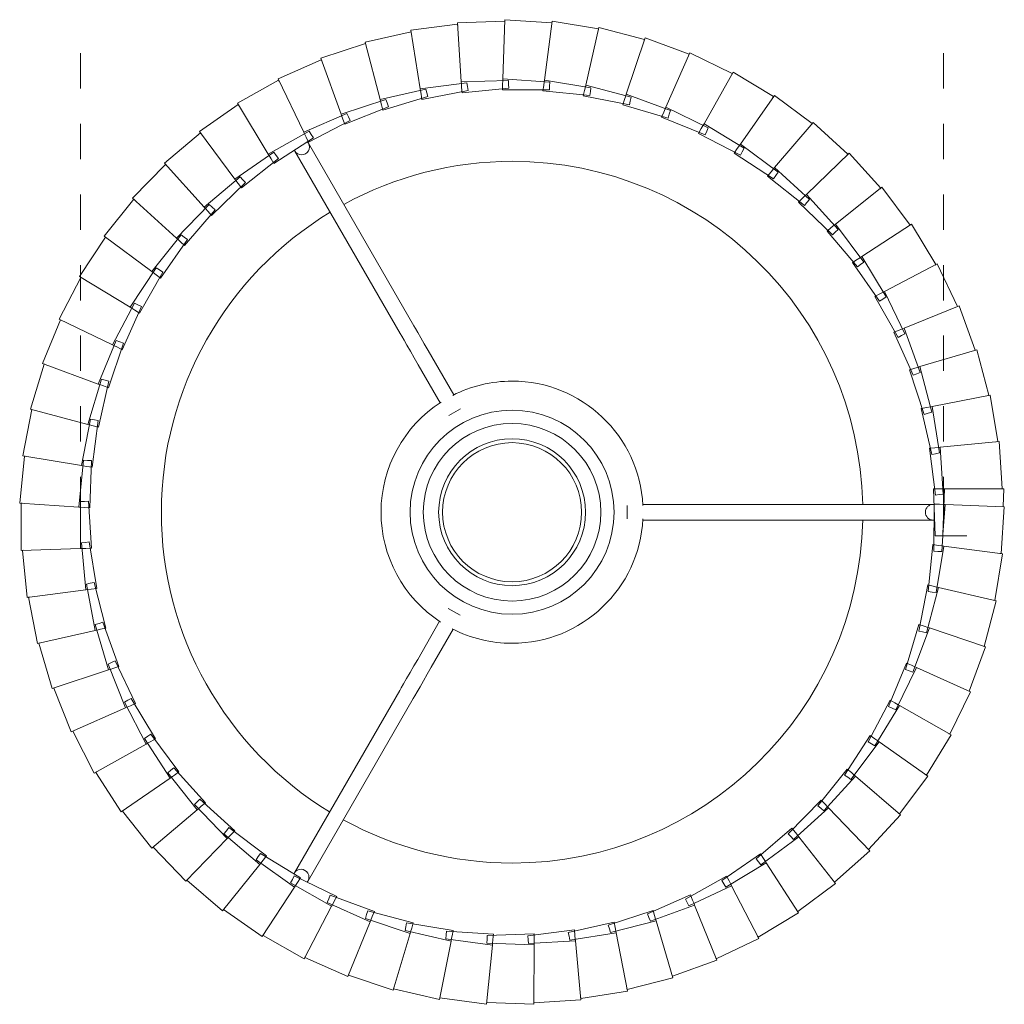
# Model space of a CAD drawing. Header units: millimetres. Extents: x -6756 to -5824, y -92 to 6717.
# Tile 3 of 3: x -6365 to -6114, y 6466 to 6717. Entities that reach past the tile are written whole.
import ezdxf

# ---------------------------------------------------------------- set-up
doc = ezdxf.new("R2010")
doc.units = ezdxf.units.MM
doc.linetypes.add('Dash', pattern=[18, 9, -9])
doc.layers.add('A-ANNO-DIMS', color=7, linetype='Dash', lineweight=9, true_color=0xd2d2d2)
doc.layers.add('E-LITE-EQPM', color=7, linetype='Continuous', lineweight=20)

# ---------------------------------------------------------------- blocks, each defined once
blk = doc.blocks.new('64310 - 64310-38 SAMBA White_ribbon beige table lamp-496702-Planta_PDF')
at = {"layer": 'E-LITE-EQPM'}
for p, q in [((-29.4, 122.04), (-17.54, 123.9)), ((-17.56, 124.3), (-5.57, 125.02)), ((-17.56, 124.3), (-16.16, 109.25)), ((-17.5, 123.68), (-17.54, 123.9)), ((-5.55, 125.42), (-5.6, 110.3)), ((-5.55, 124.79), (-5.57, 125.02)), ((-5.55, 125.42), (6.45, 124.98)), ((6.51, 125.37), (5.01, 110.33)), ((6.45, 124.75), (6.45, 124.98)), ((6.51, 125.37), (18.41, 123.78)), ((18.51, 124.17), (15.57, 109.34)), ((18.39, 123.56), (18.41, 123.78)), ((18.51, 124.17), (30.2, 121.45)), ((-40.98, 118.66), (-29.35, 121.65)), ((-29.4, 122.04), (-26.57, 107.19)), ((-29.29, 121.43), (-29.35, 121.65)), ((30.34, 121.83), (25.99, 107.34)), ((30.16, 121.23), (30.2, 121.45)), ((30.34, 121.83), (41.72, 117.99)), ((-52.18, 114.17), (-40.89, 118.27)), ((-40.98, 118.66), (-36.73, 104.14)), ((-40.8, 118.05), (-40.89, 118.27)), ((41.89, 118.36), (36.17, 104.36)), ((41.89, 118.36), (52.85, 113.45)), ((41.65, 117.78), (41.72, 117.99)), ((-62.89, 108.64), (-52.05, 113.79)), ((-52.18, 114.17), (-46.55, 100.14)), ((-51.94, 113.59), (-52.05, 113.79)), ((53.05, 113.79), (46.02, 100.41)), ((52.76, 113.24), (52.85, 113.45)), ((53.05, 113.79), (63.49, 107.86)), ((-73.02, 102.1), (-62.73, 108.27)), ((-62.89, 108.64), (-55.95, 95.21)), ((-62.6, 108.08), (-62.73, 108.27)), ((-14.71, 109.05), (-26.57, 107.19)), ((-4.17, 109.96), (-16.16, 109.25)), ((-16.16, 109.25), (-16.12, 108.83)), ((-16.12, 108.83), (-16.03, 107.86)), ((-15.9, 106.47), (-3.99, 107.98)), ((-14.52, 108.07), (-14.71, 109.05)), ((-14.33, 107.09), (-14.52, 108.07)), ((-5.6, 109.88), (-5.61, 108.9)), ((-5.61, 108.9), (-5.61, 107.5)), ((6.4, 109.86), (-5.6, 110.3)), ((-5.6, 110.3), (-5.6, 109.88)), ((-4.08, 108.97), (-4.17, 109.96)), ((-3.99, 107.98), (-4.08, 108.97)), ((4.87, 108.94), (4.73, 107.55)), ((4.97, 109.91), (4.87, 108.94)), ((5.01, 110.33), (4.97, 109.91)), ((16.91, 108.74), (5.01, 110.33)), ((6.39, 108.86), (6.4, 109.86)), ((6.39, 107.86), (6.39, 108.86)), ((15.3, 107.97), (15.03, 106.6)), ((15.49, 108.93), (15.3, 107.97)), ((15.57, 109.34), (15.49, 108.93)), ((27.27, 106.62), (15.57, 109.34)), ((16.81, 107.75), (16.91, 108.74)), ((63.73, 108.18), (55.44, 95.53)), ((63.73, 108.18), (73.55, 101.27)), ((-25.1, 107.13), (-36.73, 104.14)), ((-26.57, 107.19), (-26.49, 106.78)), ((-26.49, 106.78), (-26.3, 105.82)), ((-26.3, 105.82), (-26.04, 104.45)), ((-26.04, 104.45), (-14.33, 107.09)), ((-24.82, 106.18), (-25.1, 107.13)), ((-24.54, 105.22), (-24.82, 106.18)), ((-16.03, 107.86), (-15.9, 106.47)), ((-5.61, 107.5), (6.39, 107.86)), ((4.73, 107.55), (16.71, 106.75)), ((15.03, 106.6), (26.88, 104.66)), ((16.71, 106.75), (16.81, 107.75)), ((25.59, 106.01), (25.19, 104.67)), ((25.87, 106.94), (25.59, 106.01)), ((25.99, 107.34), (25.87, 106.94)), ((37.37, 103.51), (25.99, 107.34)), ((26.88, 104.66), (27.07, 105.64)), ((27.07, 105.64), (27.27, 106.62)), ((63.38, 107.65), (63.49, 107.86)), ((-35.27, 104.23), (-46.55, 100.14)), ((-36.73, 104.14), (-36.61, 103.74)), ((-36.61, 103.74), (-36.34, 102.8)), ((-35.94, 101.47), (-24.54, 105.22)), ((-34.89, 103.3), (-35.27, 104.23)), ((-34.52, 102.38), (-34.89, 103.3)), ((25.19, 104.67), (36.8, 101.6)), ((35.64, 103.06), (35.12, 101.77)), ((36.01, 103.97), (35.64, 103.06)), ((36.17, 104.36), (36.01, 103.97)), ((47.13, 99.45), (36.17, 104.36)), ((37.08, 102.56), (37.37, 103.51)), ((-82.48, 94.62), (-72.83, 101.75)), ((-73.02, 102.1), (-64.82, 89.4)), ((-72.68, 101.57), (-72.83, 101.75)), ((-45.51, 97.55), (-34.52, 102.38)), ((-36.34, 102.8), (-35.94, 101.47)), ((35.12, 101.77), (46.38, 97.6)), ((36.8, 101.6), (37.08, 102.56)), ((73.81, 101.57), (64.35, 89.77)), ((73.42, 101.08), (73.55, 101.27)), ((73.81, 101.57), (82.92, 93.75)), ((-45.1, 100.36), (-55.95, 95.21)), ((-54.66, 92.73), (-44.19, 98.59)), ((-46.55, 100.14), (-46.4, 99.75)), ((-46.4, 99.75), (-46.03, 98.84)), ((-46.03, 98.84), (-45.51, 97.55)), ((-44.65, 99.48), (-45.1, 100.36)), ((-44.19, 98.59), (-44.65, 99.48)), ((45.37, 99.17), (44.72, 97.94)), ((44.72, 97.94), (55.53, 92.71)), ((45.82, 100.04), (45.37, 99.17)), ((46.02, 100.41), (45.82, 100.04)), ((56.46, 94.47), (46.02, 100.41)), ((46.38, 97.6), (46.75, 98.53)), ((46.75, 98.53), (47.13, 99.45)), ((-54.53, 95.57), (-64.82, 89.4)), ((-53.98, 94.73), (-54.53, 95.57)), ((55.44, 95.53), (55.21, 95.18)), ((65.26, 88.62), (55.44, 95.53)), ((-91.18, 86.27), (-82.25, 94.29)), ((-82.48, 94.62), (-73.1, 82.76)), ((-82.1, 94.13), (-82.25, 94.29)), ((-63.31, 87.05), (-53.44, 93.89)), ((-55.95, 95.21), (-55.75, 94.83)), ((-55.75, 94.83), (-55.31, 93.97)), ((-55.31, 93.97), (-54.66, 92.73)), ((-53.44, 93.89), (-53.98, 94.73)), ((52.03, 93.94), (25.2, 47.46)), ((54.68, 94.36), (53.91, 93.2)), ((53.91, 93.2), (64.17, 86.95)), ((55.21, 95.18), (54.68, 94.36)), ((55.53, 92.71), (55.99, 93.59)), ((55.99, 93.59), (56.46, 94.47)), ((83.22, 94.02), (72.67, 83.19)), ((82.78, 93.57), (82.92, 93.75)), ((83.22, 94.02), (91.54, 85.36)), ((28.66, 45.46), (55.5, 91.94)), ((-63.44, 89.89), (-73.1, 82.76)), ((-71.37, 80.57), (-62.21, 88.33)), ((-64.82, 89.4), (-64.6, 89.04)), ((-64.6, 89.04), (-64.07, 88.22)), ((-64.07, 88.22), (-63.31, 87.05)), ((-62.83, 89.11), (-63.44, 89.89)), ((-62.21, 88.33), (-62.83, 89.11)), ((63.48, 88.68), (62.6, 87.59)), ((64.09, 89.44), (63.48, 88.68)), ((64.35, 89.77), (64.09, 89.44)), ((73.46, 81.95), (64.35, 89.77)), ((64.71, 87.79), (65.26, 88.62)), ((-99.04, 77.12), (-90.92, 85.96)), ((-91.18, 86.27), (-80.71, 75.36)), ((-90.75, 85.81), (-90.92, 85.96)), ((62.6, 87.59), (72.21, 80.4)), ((64.17, 86.95), (64.71, 87.79)), ((91.86, 85.6), (80.32, 75.83)), ((91.38, 85.2), (91.54, 85.36)), ((91.86, 85.6), (99.31, 76.18)), ((-71.78, 83.39), (-80.71, 75.36)), ((-71.09, 82.67), (-71.78, 83.39)), ((72.38, 82.88), (71.69, 82.19)), ((72.67, 83.19), (72.38, 82.88)), ((80.99, 74.53), (72.67, 83.19)), ((-78.77, 73.35), (-70.4, 81.95)), ((-73.1, 82.76), (-72.84, 82.43)), ((-72.84, 82.43), (-72.24, 81.67)), ((-72.24, 81.67), (-71.37, 80.57)), ((-70.4, 81.95), (-71.09, 82.67)), ((71.69, 82.19), (70.72, 81.19)), ((70.72, 81.19), (79.6, 73.1)), ((72.21, 80.4), (72.84, 81.17)), ((72.84, 81.17), (73.46, 81.95)), ((-105.98, 67.25), (-98.75, 76.84)), ((-99.04, 77.12), (-87.57, 67.27)), ((-98.56, 76.71), (-98.75, 76.84)), ((-79.45, 76.11), (-87.57, 67.27)), ((-80.71, 75.36), (-80.42, 75.06)), ((-78.69, 75.46), (-79.45, 76.11)), ((-77.93, 74.82), (-78.69, 75.46)), ((79.99, 75.56), (79.25, 74.93)), ((80.32, 75.83), (80, 75.56)), ((87.76, 66.41), (80.32, 75.83)), ((99.65, 76.39), (87.22, 67.78)), ((99.13, 76.04), (99.31, 76.18)), ((99.65, 76.39), (106.16, 66.31)), ((-85.45, 65.45), (-77.93, 74.82)), ((-80.42, 75.06), (-79.74, 74.36)), ((-79.74, 74.36), (-78.77, 73.35)), ((79.25, 74.93), (78.18, 74.03)), ((78.18, 74.03), (86.24, 65.13)), ((79.6, 73.1), (80.29, 73.81)), ((80.29, 73.81), (80.99, 74.53)), ((-86.38, 68.14), (-93.62, 58.55)), ((-85.57, 67.56), (-86.38, 68.14)), ((-111.95, 56.77), (-105.67, 67.01)), ((-105.98, 67.25), (-93.62, 58.55)), ((-105.47, 66.89), (-105.67, 67.01)), ((-91.33, 56.95), (-84.75, 66.99)), ((-87.57, 67.27), (-87.25, 66.99)), ((-87.25, 66.99), (-86.51, 66.36)), ((-86.51, 66.36), (-85.45, 65.45)), ((-84.75, 66.99), (-85.57, 67.56)), ((86.07, 66.98), (84.93, 66.19)), ((84.93, 66.19), (92.09, 56.55)), ((86.88, 67.54), (86.07, 66.98)), ((86.24, 65.13), (87, 65.77)), ((87.22, 67.78), (86.88, 67.54)), ((87, 65.77), (87.76, 66.41)), ((93.73, 57.69), (87.22, 67.78)), ((106.52, 66.48), (93.32, 59.1)), ((105.97, 66.18), (106.16, 66.31)), ((106.52, 66.48), (112.03, 55.82)), ((-92.52, 59.53), (-98.8, 49.3)), ((-96.38, 47.92), (-90.79, 58.55)), ((-93.62, 58.55), (-93.27, 58.31)), ((-93.27, 58.31), (-92.47, 57.75)), ((-91.66, 59.04), (-92.52, 59.53)), ((-92.47, 57.75), (-91.33, 56.95)), ((-90.79, 58.55), (-91.66, 59.04)), ((92.1, 58.42), (90.89, 57.73)), ((92.96, 58.89), (92.1, 58.42)), ((93.32, 59.1), (92.96, 58.89)), ((98.84, 48.43), (93.32, 59.1)), ((-116.88, 45.77), (-111.61, 56.56)), ((-111.95, 56.77), (-98.8, 49.3)), ((-111.4, 56.46), (-111.61, 56.56)), ((90.89, 57.73), (97.1, 47.46)), ((92.09, 56.55), (92.91, 57.12)), ((92.91, 57.12), (93.73, 57.69)), ((112.41, 55.96), (98.56, 49.87)), ((111.83, 55.71), (112.03, 55.82)), ((112.41, 55.96), (116.87, 44.81)), ((-97.81, 50.38), (-103.08, 39.59)), ((-96.9, 49.97), (-97.81, 50.38)), ((-100.53, 38.45), (-95.99, 49.56)), ((-98.8, 49.3), (-98.44, 49.09)), ((-98.44, 49.09), (-97.59, 48.61)), ((-97.59, 48.61), (-96.38, 47.92)), ((-95.99, 49.56), (-96.9, 49.97)), ((97.28, 49.31), (96.01, 48.75)), ((96.01, 48.75), (101.2, 37.92)), ((97.1, 47.46), (97.97, 47.94)), ((98.18, 49.7), (97.28, 49.31)), ((97.97, 47.94), (98.84, 48.43)), ((98.56, 49.87), (98.18, 49.7)), ((103.03, 38.73), (98.56, 49.87)), ((-120.73, 34.34), (-116.52, 45.58)), ((-116.88, 45.77), (-103.08, 39.59)), ((-116.31, 45.51), (-116.52, 45.58)), ((117.26, 44.92), (102.89, 40.19)), ((116.66, 44.72), (116.87, 44.81)), ((117.26, 44.92), (120.63, 33.39)), ((-102.19, 40.76), (-106.4, 29.51)), ((-101.25, 40.44), (-102.19, 40.76)), ((-100.3, 40.12), (-101.25, 40.44)), ((102.89, 40.19), (102.49, 40.06)), ((106.27, 28.66), (102.89, 40.19)), ((-103.75, 28.62), (-100.3, 40.12)), ((-103.08, 39.59), (-102.69, 39.42)), ((-102.69, 39.42), (-101.8, 39.02)), ((-101.8, 39.02), (-100.53, 38.45)), ((20.61, 39.51), (15.01, 29.82)), ((101.57, 39.75), (100.24, 39.31)), ((100.24, 39.31), (104.37, 28.04)), ((101.2, 37.92), (102.11, 38.33)), ((102.49, 40.06), (101.57, 39.75)), ((102.11, 38.33), (103.03, 38.73)), ((18.47, 27.81), (24.07, 37.51)), ((-123.47, 22.59), (-120.36, 34.19)), ((-120.73, 34.34), (-106.4, 29.51)), ((-120.14, 34.14), (-120.36, 34.19)), ((121.02, 33.46), (106.27, 30.13)), ((120.41, 33.32), (120.63, 33.39)), ((121.02, 33.46), (123.28, 21.67)), ((-105.63, 30.76), (-108.74, 19.16)), ((-106.02, 18.53), (-103.69, 30.31)), ((-104.66, 30.53), (-105.63, 30.76)), ((-103.69, 30.31), (-104.66, 30.53)), ((106.27, 30.13), (105.87, 30.04)), ((108.53, 18.34), (106.27, 30.13)), ((-106.4, 29.51), (-106, 29.38)), ((-106, 29.38), (-105.08, 29.07)), ((-105.08, 29.07), (-103.75, 28.62)), ((104.91, 29.82), (103.55, 29.52)), ((103.55, 29.52), (106.58, 17.9)), ((104.37, 28.04), (105.32, 28.35)), ((105.87, 30.04), (104.91, 29.82)), ((105.32, 28.35), (106.27, 28.66)), ((16.28, 24.54), (13.28, 26.27)), ((-125.07, 10.64), (-123.08, 22.48)), ((-123.47, 22.59), (-108.74, 19.16)), ((-122.86, 22.45), (-123.08, 22.48)), ((-108.09, 20.48), (-110.08, 8.64)), ((-107.11, 20.35), (-108.09, 20.48)), ((-107.31, 8.27), (-106.12, 20.22)), ((-106.12, 20.22), (-107.11, 20.35)), ((123.68, 21.7), (108.68, 19.8)), ((123.06, 21.62), (123.28, 21.67)), ((123.68, 21.7), (124.79, 9.74)), ((-108.74, 19.16), (-108.33, 19.07)), ((-108.33, 19.07), (-107.38, 18.85)), ((-107.38, 18.85), (-106.02, 18.53)), ((107.29, 19.62), (105.91, 19.45)), ((105.91, 19.45), (107.81, 7.59)), ((106.58, 17.9), (107.55, 18.12)), ((108.26, 19.74), (107.29, 19.62)), ((107.55, 18.12), (108.53, 18.34)), ((108.68, 19.8), (108.26, 19.74)), ((109.79, 7.84), (108.68, 19.8)), ((-125.51, -1.41), (-124.67, 10.56)), ((-125.07, 10.64), (-110.08, 8.64)), ((-124.44, 10.56), (-124.67, 10.56)), ((-110.08, 8.64), (-109.66, 8.58)), ((-109.56, 10.01), (-109.84, 6)), ((-109.66, 8.58), (-108.69, 8.45)), ((-108.56, 9.98), (-109.56, 10.01)), ((-108.69, 8.45), (-107.31, 8.27)), ((-107.57, 9.94), (-108.56, 9.98)), ((-107.61, -2.07), (-107.57, 9.94)), ((108.68, 9.24), (107.28, 9.2)), ((107.28, 9.2), (108.04, -2.79)), ((107.81, 7.59), (108.8, 7.72)), ((109.65, 9.27), (108.68, 9.24)), ((108.8, 7.72), (109.79, 7.84)), ((110.07, 9.28), (109.65, 9.27)), ((110.03, -2.73), (110.07, 9.28)), ((125.19, 9.73), (110.07, 9.28)), ((124.56, 9.71), (124.79, 9.74)), ((125.19, 9.73), (125.15, -2.28)), ((-109.85, 6), (-115.94, 6)), ((-109.86, 5.69), (-110.4, -1.97)), ((-109.86, 5.66), (-110.25, -6)), ((-109.85, 6), (-109.86, 5.69)), ((-108.86, 6), (-109.84, 6)), ((-107.86, 6), (-108.86, 6)), ((-107.46, -6), (-107.86, 6)), ((-53.61, 2), (-107.29, 2)), ((-33.32, 2), (-44.44, 2)), ((-29.31, 1.73), (-29.31, -1.73)), ((-125.51, -1.41), (-110.4, -1.97)), ((-125.37, -6), (-125.22, -1.42)), ((-110.4, -1.97), (-110.12, -1.98)), ((-110.12, -1.98), (-109, -2.02)), ((-109, -2.02), (-107.61, -2.07)), ((-107.29, -2), (-53.61, -2)), ((-44.44, -2), (-33.32, -2)), ((107.67, -1.14), (107.27, -13.14)), ((109.06, -1.23), (107.67, -1.14)), ((110.04, -1.29), (109.06, -1.23)), ((109.26, -13.27), (110.46, -1.32)), ((110.46, -1.32), (110.04, -1.29)), ((125.54, -2.32), (110.46, -1.32)), ((125.54, -2.32), (124.35, -14.27)), ((124.92, -2.28), (125.15, -2.28)), ((-108.93, -4.48), (-109.92, -4.57)), ((-109.92, -4.57), (-109.17, -16.55)), ((-107.94, -4.38), (-108.93, -4.48)), ((-106.39, -16.29), (-107.94, -4.38)), ((108.04, -2.79), (109.04, -2.76)), ((109.04, -2.76), (110.03, -2.73)), ((-125.37, -6), (-110.25, -6)), ((-124.75, -6), (-124.97, -6.02)), ((-124.22, -18), (-124.97, -6.02)), ((-110.25, -6), (-109.83, -6)), ((-109.83, -6), (-108.86, -6)), ((-108.86, -6), (-107.46, -6)), ((107.06, -11.46), (105.52, -23.37)), ((108.44, -11.69), (107.06, -11.46)), ((107.49, -23.69), (109.82, -11.91)), ((109.41, -11.84), (108.44, -11.69)), ((109.82, -11.91), (109.41, -11.84)), ((124.74, -14.36), (109.82, -11.91)), ((-108, -14.91), (-108.98, -15.1)), ((-107.02, -14.72), (-108, -14.91)), ((-104.33, -26.42), (-107.02, -14.72)), ((107.27, -13.14), (108.27, -13.2)), ((108.27, -13.2), (109.26, -13.27)), ((124.74, -14.36), (122.41, -26.14)), ((124.12, -14.26), (124.35, -14.27)), ((-124.22, -18), (-109.17, -16.55)), ((-109.17, -16.55), (-108.75, -16.51)), ((-108.98, -15.1), (-107.08, -26.95)), ((-108.75, -16.51), (-107.78, -16.42)), ((-107.78, -16.42), (-106.39, -16.29)), ((-123.6, -17.94), (-123.82, -17.99)), ((-121.92, -29.84), (-123.82, -17.99)), ((105.47, -21.68), (102.79, -33.38)), ((104.72, -33.89), (108.17, -22.39)), ((106.82, -22.04), (105.47, -21.68)), ((107.76, -22.29), (106.82, -22.04)), ((108.17, -22.39), (107.76, -22.29)), ((122.79, -26.26), (108.17, -22.39)), ((-105.11, -24.92), (-106.07, -25.21)), ((-101.32, -36.31), (-105.11, -24.92)), ((13.14, -26.35), (16.14, -24.62)), ((105.52, -23.37), (106.5, -23.53)), ((106.5, -23.53), (107.49, -23.69)), ((-121.92, -29.84), (-107.08, -26.95)), ((-107.08, -26.95), (-106.66, -26.87)), ((-106.07, -25.21), (-107.02, -25.49)), ((-107.02, -25.49), (-103.99, -37.11)), ((-106.66, -26.87), (-105.71, -26.69)), ((-105.71, -26.69), (-104.33, -26.42)), ((122.79, -26.26), (119.34, -37.76)), ((122.18, -26.1), (122.41, -26.14)), ((-121.3, -29.72), (-121.52, -29.79)), ((-118.49, -41.41), (-121.52, -29.79)), ((14.88, -29.89), (20.47, -39.59)), ((23.94, -37.59), (18.34, -27.89)), ((102.9, -31.7), (99.11, -43.09)), ((104.21, -32.18), (102.9, -31.7)), ((105.13, -32.52), (104.21, -32.18)), ((105.52, -32.67), (105.13, -32.52)), ((-102.24, -34.9), (-103.16, -35.27)), ((-97.37, -45.87), (-102.24, -34.9)), ((100.98, -43.78), (105.52, -32.67)), ((102.79, -33.38), (103.75, -33.64)), ((103.75, -33.64), (104.72, -33.89)), ((119.7, -37.92), (105.52, -32.67)), ((-118.49, -41.41), (-103.99, -37.11)), ((-103.16, -35.27), (-104.08, -35.64)), ((-104.08, -35.64), (-99.95, -46.92)), ((-103.99, -37.11), (-103.59, -36.99)), ((-103.59, -36.99), (-102.66, -36.71)), ((-102.66, -36.71), (-101.32, -36.31)), ((119.7, -37.92), (115.16, -49.03)), ((119.12, -37.7), (119.34, -37.76)), ((-117.89, -41.23), (-118.1, -41.31)), ((-113.97, -52.59), (-118.1, -41.31)), ((99.39, -41.42), (94.52, -52.4)), ((96.31, -53.27), (101.9, -42.64)), ((100.64, -42.03), (99.39, -41.42)), ((101.52, -42.46), (100.64, -42.03)), ((101.9, -42.64), (101.52, -42.46)), ((115.51, -49.23), (101.9, -42.64)), ((-99.3, -45.01), (-100.18, -45.47)), ((-98.42, -44.55), (-99.3, -45.01)), ((-92.52, -55), (-98.42, -44.55)), ((99.11, -43.09), (100.05, -43.44)), ((100.05, -43.44), (100.98, -43.78)), ((-113.97, -52.59), (-99.95, -46.92)), ((-100.18, -45.47), (-94.99, -56.29)), ((-99.95, -46.92), (-99.57, -46.76)), ((-99.56, -46.76), (-98.66, -46.39)), ((-98.66, -46.39), (-97.37, -45.87)), ((25.06, -47.54), (51.9, -94.02)), ((55.36, -92.02), (28.53, -45.54)), ((115.51, -49.23), (109.93, -59.85)), ((114.95, -48.95), (115.16, -49.03)), ((-113.39, -52.35), (-113.59, -52.46)), ((-108.4, -63.28), (-113.59, -52.46)), ((94.96, -50.77), (89.06, -61.22)), ((90.76, -62.26), (97.34, -52.22)), ((94.52, -52.4), (95.42, -52.83)), ((96.15, -51.49), (94.96, -50.77)), ((96.98, -52), (96.15, -51.49)), ((97.34, -52.22), (96.98, -52)), ((110.26, -60.08), (97.34, -52.22)), ((-94.52, -54.33), (-95.36, -54.87)), ((-95.36, -54.87), (-89.15, -65.15)), ((-93.69, -53.79), (-94.52, -54.33)), ((-93.75, -55.65), (-92.52, -55)), ((-86.81, -63.63), (-93.69, -53.79)), ((95.42, -52.83), (96.31, -53.27)), ((-108.4, -63.28), (-94.99, -56.29)), ((-94.99, -56.29), (-94.62, -56.1)), ((-94.62, -56.1), (-93.75, -55.65)), ((89.65, -59.64), (82.77, -69.48)), ((90.76, -60.48), (89.65, -59.64)), ((110.26, -60.08), (103.68, -70.12)), ((109.72, -59.75), (109.93, -59.85)), ((-88.09, -62.53), (-88.87, -63.15)), ((-80.3, -71.67), (-88.09, -62.53)), ((84.37, -70.68), (91.88, -61.31)), ((89.06, -61.22), (89.91, -61.74)), ((89.91, -61.74), (90.76, -62.26)), ((91.54, -61.06), (90.76, -60.48)), ((91.88, -61.31), (91.54, -61.06)), ((103.98, -70.38), (91.88, -61.31)), ((-107.84, -62.99), (-108.04, -63.12)), ((-101.83, -73.4), (-108.04, -63.12)), ((-101.83, -73.4), (-89.15, -65.15)), ((-88.87, -63.15), (-89.65, -63.77)), ((-89.65, -63.77), (-82.49, -73.41)), ((-89.15, -65.15), (-88.8, -64.92)), ((-88.8, -64.92), (-87.98, -64.39)), ((-87.98, -64.39), (-86.81, -63.63)), ((83.51, -67.97), (75.72, -77.1)), ((77.2, -78.45), (85.57, -69.85)), ((82.77, -69.48), (83.57, -70.08)), ((84.54, -68.91), (83.51, -67.97)), ((83.57, -70.08), (84.37, -70.68)), ((85.26, -69.56), (84.54, -68.91)), ((85.57, -69.85), (85.26, -69.56)), ((96.75, -80.03), (85.57, -69.85)), ((103.48, -70), (103.68, -70.12)), ((-82.4, -71.39), (-83.12, -72.08)), ((-83.12, -72.08), (-75.06, -80.99)), ((-81.69, -70.7), (-82.4, -71.39)), ((-82.16, -73.15), (-81.4, -72.54)), ((-73.06, -79.04), (-81.69, -70.7)), ((-81.4, -72.54), (-80.3, -71.67)), ((103.98, -70.38), (96.47, -79.75)), ((-101.3, -73.05), (-101.48, -73.2)), ((-94.31, -82.83), (-101.48, -73.2)), ((-94.31, -82.83), (-82.49, -73.41)), ((-82.49, -73.41), (-82.16, -73.15)), ((76.6, -75.66), (67.97, -84.01)), ((69.31, -85.49), (78.48, -77.73)), ((75.72, -77.1), (76.46, -77.77)), ((76.46, -77.77), (77.2, -78.45)), ((77.54, -76.7), (76.6, -75.66)), ((78.19, -77.42), (77.54, -76.7)), ((78.48, -77.73), (78.19, -77.42)), ((88.62, -88.94), (78.48, -77.73)), ((-75.17, -78.97), (-75.82, -79.73)), ((-75.82, -79.73), (-66.95, -87.82)), ((-74.53, -78.21), (-75.17, -78.97)), ((-74.76, -80.69), (-74.06, -80.02)), ((-65.13, -85.69), (-74.53, -78.21)), ((-74.06, -80.02), (-73.06, -79.04)), ((96.75, -80.03), (88.37, -88.63)), ((96.29, -79.61), (96.47, -79.75)), ((-93.82, -82.44), (-93.99, -82.6)), ((-85.93, -91.5), (-93.99, -82.6)), ((-85.93, -91.5), (-75.06, -80.99)), ((-75.06, -80.99), (-74.76, -80.69)), ((68.99, -82.66), (59.6, -90.14)), ((69.82, -83.78), (68.99, -82.66)), ((-66.68, -85), (-67.25, -85.82)), ((-56.61, -91.55), (-66.68, -85)), ((60.79, -91.74), (70.66, -84.9)), ((67.97, -84.01), (68.64, -84.75)), ((68.64, -84.75), (69.31, -85.49)), ((70.41, -84.56), (69.82, -83.78)), ((70.66, -84.9), (70.41, -84.56)), ((79.68, -97.03), (70.66, -84.9)), ((-76.76, -99.33), (-66.95, -87.82)), ((-67.25, -85.82), (-67.82, -86.64)), ((-67.82, -86.64), (-58.21, -93.84)), ((-66.95, -87.82), (-66.67, -87.5)), ((-66.67, -87.5), (-66.04, -86.76)), ((-66.04, -86.76), (-65.13, -85.69)), ((60.74, -88.9), (50.67, -95.44)), ((59.6, -90.14), (60.19, -90.94)), ((61.46, -90.09), (60.74, -88.9)), ((61.97, -90.93), (61.46, -90.09)), ((88.62, -88.94), (79.46, -96.7)), ((88.2, -88.48), (88.37, -88.63)), ((-85.48, -91.06), (-85.63, -91.24)), ((-76.76, -99.33), (-85.63, -91.24)), ((-58.7, -91.88), (-59.19, -92.75)), ((-59.19, -92.75), (-48.94, -98.99)), ((-58.21, -91.01), (-58.7, -91.88)), ((-47.57, -96.56), (-58.21, -91.01)), ((-57.97, -93.49), (-57.41, -92.69)), ((-57.41, -92.69), (-56.61, -91.55)), ((51.71, -97.15), (62.18, -91.29)), ((60.19, -90.94), (60.79, -91.74)), ((62.18, -91.29), (61.97, -90.93)), ((70, -104.23), (62.18, -91.29)), ((-66.87, -106.23), (-58.21, -93.84)), ((-58.21, -93.84), (-57.97, -93.5)), ((51.93, -94.31), (41.28, -99.86)), ((52.53, -95.57), (51.93, -94.31)), ((-49.62, -97.09), (-50.02, -98)), ((-49.21, -96.18), (-49.62, -97.09)), ((-38.08, -100.68), (-49.21, -96.18)), ((-48.73, -98.63), (-48.25, -97.78)), ((-48.25, -97.78), (-47.57, -96.56)), ((42.15, -101.66), (53.14, -96.83)), ((50.67, -95.44), (51.19, -96.3)), ((51.19, -96.3), (51.71, -97.15)), ((52.96, -96.45), (52.53, -95.57)), ((53.14, -96.83), (52.96, -96.45)), ((59.68, -110.46), (53.14, -96.83)), ((79.68, -97.03), (69.81, -103.88)), ((79.31, -96.53), (79.46, -96.7)), ((-76.35, -98.85), (-76.48, -99.04)), ((-66.87, -106.23), (-76.48, -99.04)), ((-56.37, -112.16), (-48.94, -98.99)), ((-50.02, -98), (-39.21, -103.23)), ((-48.94, -98.99), (-48.73, -98.63)), ((42.64, -98.86), (31.51, -103.36)), ((41.28, -99.86), (41.71, -100.76)), ((43.12, -100.17), (42.64, -98.86)), ((43.46, -101.09), (43.12, -100.17)), ((-40.07, -101.41), (-40.39, -102.35)), ((-40.39, -102.35), (-29.13, -106.52)), ((-39.76, -100.46), (-40.07, -101.41)), ((-28.24, -103.87), (-39.76, -100.46)), ((-39.21, -103.23), (-39.04, -102.85)), ((-39.04, -102.85), (-38.65, -101.96)), ((-38.65, -101.96), (-38.08, -100.68)), ((32.96, -102.49), (21.45, -105.91)), ((32.2, -105.23), (43.6, -101.48)), ((33.31, -103.84), (32.96, -102.49)), ((41.71, -100.76), (42.15, -101.66)), ((43.6, -101.48), (43.46, -101.09)), ((48.8, -115.68), (43.6, -101.48)), ((-45.35, -117.06), (-39.21, -103.23)), ((-30.15, -104.79), (-30.38, -105.76)), ((-29.93, -103.81), (-30.15, -104.79)), ((-18.15, -106.11), (-29.93, -103.81)), ((-28.99, -106.12), (-28.68, -105.2)), ((-28.68, -105.2), (-28.24, -103.87)), ((22.97, -105.18), (11.19, -107.47)), ((21.95, -107.84), (33.66, -105.19)), ((23.19, -106.56), (22.97, -105.18)), ((31.51, -103.36), (31.85, -104.3)), ((31.85, -104.3), (32.2, -105.23)), ((33.56, -104.79), (33.31, -103.84)), ((33.66, -105.19), (33.56, -104.79)), ((37.48, -119.82), (33.66, -105.19)), ((70, -104.23), (59.52, -110.09)), ((69.68, -103.69), (69.81, -103.88)), ((-66.51, -105.72), (-66.62, -105.92)), ((-56.37, -112.16), (-66.62, -105.92)), ((-33.9, -120.87), (-29.13, -106.52)), ((-30.38, -105.76), (-18.77, -108.83)), ((-29.13, -106.52), (-28.99, -106.13)), ((-19.96, -107.2), (-20.09, -108.19)), ((-19.83, -106.21), (-19.96, -107.2)), ((-7.88, -107.36), (-19.83, -106.21)), ((-18.68, -108.42), (-18.46, -107.47)), ((-18.46, -107.47), (-18.15, -106.11)), ((-9.55, -107.63), (-9.58, -108.62)), ((2.46, -107.62), (-9.55, -107.63)), ((-8.06, -108.75), (-7.88, -107.36)), ((12.77, -106.89), (0.82, -108.05)), ((2.41, -109.02), (2.46, -107.62)), ((11.19, -107.47), (11.34, -108.46)), ((11.5, -109.44), (23.41, -107.93)), ((12.86, -108.29), (12.77, -106.89)), ((21.45, -105.91), (21.7, -106.87)), ((21.7, -106.87), (21.95, -107.84)), ((23.35, -107.52), (23.19, -106.56)), ((23.41, -107.93), (23.35, -107.52)), ((25.81, -122.87), (23.41, -107.93)), ((-22.15, -123.57), (-18.77, -108.83)), ((-20.09, -108.19), (-8.24, -110.13)), ((-18.77, -108.83), (-18.68, -108.42)), ((-10.19, -125.13), (-8.24, -110.13)), ((-9.58, -108.62), (-9.62, -109.62)), ((-9.62, -109.62), (2.36, -110.42)), ((-8.24, -110.13), (-8.19, -109.71)), ((-8.19, -109.71), (-8.06, -108.75)), ((0.82, -108.05), (0.88, -109.04)), ((0.88, -109.04), (0.95, -110.04)), ((0.95, -110.04), (12.95, -109.68)), ((1.86, -125.53), (2.36, -110.42)), ((2.36, -110.42), (2.38, -110)), ((2.38, -110), (2.41, -109.02)), ((11.34, -108.46), (11.5, -109.44)), ((12.92, -109.26), (12.86, -108.29)), ((12.95, -109.68), (12.92, -109.26)), ((13.9, -124.77), (12.95, -109.68)), ((59.68, -110.46), (48.69, -115.29)), ((59.41, -109.9), (59.52, -110.09)), ((-56.06, -111.62), (-56.15, -111.83)), ((-45.35, -117.06), (-56.15, -111.83)), ((48.59, -115.09), (48.69, -115.29)), ((-45.09, -116.48), (-45.16, -116.7)), ((-33.9, -120.87), (-45.16, -116.7)), ((48.8, -115.68), (37.4, -119.43)), ((-33.71, -120.28), (-33.76, -120.5)), ((-22.15, -123.57), (-33.76, -120.5)), ((37.48, -119.82), (25.77, -122.47)), ((37.32, -119.22), (37.4, -119.43)), ((-22.01, -122.96), (-22.04, -123.18)), ((25.81, -122.87), (13.9, -124.37)), ((25.71, -122.25), (25.77, -122.47)), ((-10.19, -125.13), (-22.04, -123.18)), ((-10.11, -124.5), (-10.12, -124.73)), ((1.86, -125.53), (-10.12, -124.73)), ((1.88, -124.9), (1.9, -125.13)), ((13.9, -124.77), (1.9, -125.13)), ((13.86, -124.15), (13.9, -124.37))]:
    blk.add_line(p, q, dxfattribs=at)
at = {"layer": 'E-LITE-EQPM', "flags": 128}
for points in [[(20.61, 39.51), (21.62, 41.27), (22.59, 42.94), (23.47, 44.47), (24.22, 45.77), (24.81, 46.79), (25.2, 47.46)], [(28.66, 45.46), (28.25, 44.74), (27.65, 43.7), (26.89, 42.39), (26, 40.85), (25.03, 39.16), (24.07, 37.51)], [(-53.61, 2), (-52.79, 2), (-51.59, 2), (-50.07, 2), (-48.29, 2), (-46.35, 2), (-44.44, 2)], [(-44.44, -2), (-46.46, -2), (-48.4, -2), (-50.16, -2), (-51.67, -2), (-52.85, -2), (-53.61, -2)], [(23.94, -37.59), (24.95, -39.34), (25.92, -41.02), (26.8, -42.55), (27.55, -43.85), (28.14, -44.87), (28.53, -45.54)], [(25.06, -47.54), (24.65, -46.82), (24.05, -45.78), (23.29, -44.46), (22.4, -42.93), (21.43, -41.24), (20.47, -39.59)]]:
    blk.add_lwpolyline(points, dxfattribs=at)
at = {"layer": 'E-LITE-EQPM'}
for radius, start, end in [(89.43, 90, 178.717), (89.43, 61.2237, 90), (89.43, 301.2435, 58.6578), (33.41, 90, 177.0465), (33.41, 62.7949, 90), (33.41, 302.848, 56.888), (26, 90, 270), (26, 270, 90), (22.63, 90, 270), (22.63, 270, 90), (18.73, 90, 270), (17.73, 90, 270), (18.73, 270, 90), (17.73, 270, 90), (89.43, 181.283, 270), (33.41, 182.9535, 270), (33.41, 270, 296.941), (89.43, 270, 298.6776)]:
    blk.add_arc((0, 0), radius, start, end, dxfattribs=at)
for centre, major_axis, start_param, end_param in [((53.76, 92.94), (-1.73, 1), 0, 3.141593), ((53.76, 92.94), (-1.73, 1), 6.061487, 6.283185), ((53.76, 92.94), (-1.73, 1), 3.141593, 3.273824), ((-107.29, 0), (0, 2), 0, 0.164197), ((-107.29, 0), (0, 2), 3.141593, 6.283185), ((-107.29, 0), (0, 2), 2.977236, 3.141593), ((53.63, -93.02), (1.73, 1), 0, 3.141593), ((53.63, -93.02), (1.73, 1), 6.113468, 6.283185), ((53.63, -93.02), (1.73, 1), 3.141593, 3.403392)]:
    blk.add_ellipse(centre, major_axis=major_axis, ratio=0.951937, start_param=start_param, end_param=end_param, dxfattribs=at)

msp = doc.modelspace()

# ---------------------------------------------------------------- linework, layer by layer
at = {"layer": 'A-ANNO-DIMS'}
for p, q in [((-6349.88, 6591.71), (-6349.88, 6714.71)), ((-6129.86, 6591.71), (-6129.86, 6714.71))]:
    msp.add_line(p, q, dxfattribs=at)

# ---------------------------------------------------------------- block references
at = {"layer": 'E-LITE-EQPM', "rotation": 180}
msp.add_blockref('64310 - 64310-38 SAMBA White_ribbon beige table lamp-496702-Planta_PDF', (-6239.87, 6591.71), dxfattribs=at)

doc.saveas('drawing.dxf')
